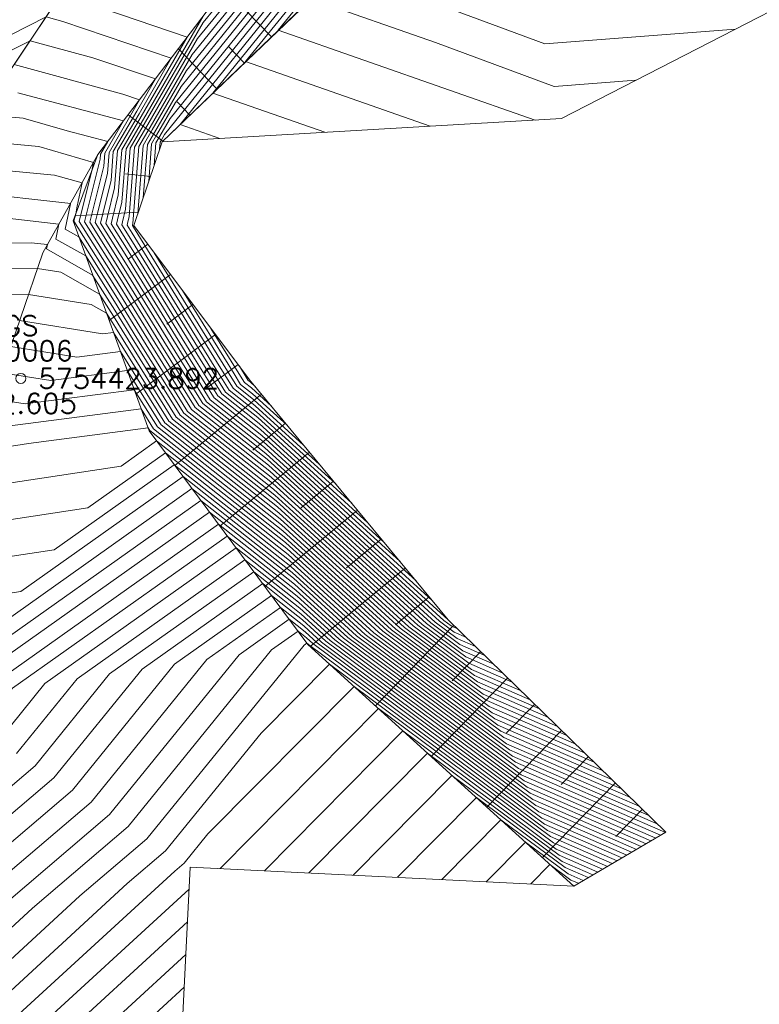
# Model space of a CAD drawing. Header units: metres. Extents: x 3490449 to 3490968, y 5754217 to 5754743.
# Tile 50 of 212: x 3490651 to 3490680, y 5754399 to 5754438. Entities that reach past the tile are written whole.
import ezdxf
from ezdxf.enums import TextEntityAlignment as Align

# ---------------------------------------------------------------- set-up
doc = ezdxf.new("R2010")
doc.units = ezdxf.units.M
doc.header["$LTSCALE"] = 0.25
doc.linetypes.add('Kartierung-07$0$AUSGEZOGEN', pattern=[0])
for name, color, linetype, lineweight, true_color in [('Kartierung-07$0$$BOESCHUNG', 7, 'Continuous', 18, 0x82563a), ('Kartierung-07$0$$BRUCH', 7, 'Continuous', 18, 0x82563a), ('Kartierung-07$0$$HOEHEN_Haupt', 7, 'Continuous', 18, 0x82563a), ('Kartierung-07$0$$HOEHEN_Mittel', 7, 'Continuous', 18, 0x82563a), ('Kartierung-07$0$$P_INF_FL', 7, 'Kartierung-07$0$AUSGEZOGEN', 18, 0x82563a), ('Kartierung-07$0$$P_INF_H', 7, 'Kartierung-07$0$AUSGEZOGEN', 18, 0x82563a), ('Kartierung-07$0$$P_INF_NR', 7, 'Kartierung-07$0$AUSGEZOGEN', 18, 0x82563a), ('Kartierung-07$0$$P_INF_X', 7, 'Kartierung-07$0$AUSGEZOGEN', 18, 0x82563a), ('Kartierung-07$0$$PKT_GS', 7, 'Continuous', 18, 0x82563a), ('Kartierung-07$0$B_Befestigt', 7, 'Continuous', 18, 0x82563a), ('Kartierung-07$0$B_Boeschung_OK', 7, 'Continuous', 18, 0x82563a), ('Kartierung-07$0$B_Boeschung_UK', 7, 'Continuous', 18, 0x82563a), ('Kartierung-07$0$Hilfe_DGM', 7, 'Continuous', 18, 0x82563a), ('Kartierung-07$0$SYM_GS', 7, 'Kartierung-07$0$AUSGEZOGEN', 18, 0x82563a)]:
    doc.layers.add(name, color=color, linetype=linetype, lineweight=lineweight, true_color=true_color)
doc.styles.add('Kartierung-07$0$STANDARD', font='romans.shx', dxfattribs={"width": 0.8})

# ---------------------------------------------------------------- blocks, each defined once
blk = doc.blocks.new('Kartierung-07$0$PKT_GS')
at = {"layer": 'Kartierung-07$0$SYM_GS'}
blk.add_circle((0, 0), 0.2, dxfattribs=at)
at = {"layer": 'Kartierung-07$0$$P_INF_FL', "style": 'Kartierung-07$0$STANDARD'}
blk.add_attdef('CODE', text='', height=0.8, dxfattribs=at).set_placement((0, 1.7), align=Align.CENTER)
at = {"layer": 'Kartierung-07$0$$P_INF_H', "style": 'Kartierung-07$0$STANDARD'}
blk.add_attdef('H', text='', height=0.8, dxfattribs=at).set_placement((0, -1.4), align=Align.CENTER)
at = {"layer": 'Kartierung-07$0$$P_INF_NR', "style": 'Kartierung-07$0$STANDARD'}
blk.add_attdef('NR', text='', height=0.8, dxfattribs=at).set_placement((0, 0.7), align=Align.CENTER)
at = {"layer": 'Kartierung-07$0$$P_INF_X', "style": 'Kartierung-07$0$STANDARD'}
blk.add_attdef('X', text='', height=0.8, dxfattribs=at).set_placement((-0.9, -0.4), align=Align.RIGHT)
blk.add_attdef('Y', (0.7, -0.4), '', height=0.8, dxfattribs=at)

msp = doc.modelspace()

# ---------------------------------------------------------------- linework, layer by layer
at = {"layer": 'Kartierung-07$0$$BOESCHUNG', "ltscale": 0.02}
for p, q in [((3490660.794, 5754437.514), (3490659.18, 5754439.196)), ((3490658.629, 5754435.437), (3490657.088, 5754437.043)), ((3490659.712, 5754436.475), (3490659.081, 5754437.133)), ((3490657.547, 5754434.399), (3490657.037, 5754434.93)), ((3490656.464, 5754433.36), (3490655.087, 5754434.412)), ((3490655.971, 5754431.948), (3490654.974, 5754432.053)), ((3490655.492, 5754430.527), (3490652.963, 5754430.375)), ((3490655.868, 5754429.243), (3490655.099, 5754428.666)), ((3490656.768, 5754428.043), (3490654.324, 5754426.208)), ((3490657.669, 5754426.843), (3490656.629, 5754426.063)), ((3490658.569, 5754425.644), (3490655.392, 5754423.259)), ((3490659.47, 5754424.444), (3490658.16, 5754423.461)), ((3490660.398, 5754423.266), (3490656.951, 5754420.413)), ((3490661.355, 5754422.111), (3490660.057, 5754421.037)), ((3490662.311, 5754420.955), (3490658.743, 5754418.002)), ((3490663.267, 5754419.8), (3490661.925, 5754418.688)), ((3490664.224, 5754418.644), (3490660.535, 5754415.591)), ((3490665.18, 5754417.489), (3490663.793, 5754416.34)), ((3490666.137, 5754416.333), (3490662.345, 5754413.195)), ((3490667.093, 5754415.178), (3490665.751, 5754414.067)), ((3490668.074, 5754414.045), (3490664.942, 5754410.835)), ((3490669.148, 5754412.997), (3490668.003, 5754411.824)), ((3490670.222, 5754411.95), (3490667.163, 5754408.816)), ((3490671.295, 5754410.902), (3490670.177, 5754409.757)), ((3490672.369, 5754409.855), (3490669.385, 5754406.797)), ((3490673.442, 5754408.807), (3490672.352, 5754407.69)), ((3490674.516, 5754407.759), (3490671.606, 5754404.778)), ((3490675.589, 5754406.712), (3490674.527, 5754405.623))]:
    msp.add_line(p, q, dxfattribs=at)
at = {"layer": 'Kartierung-07$0$$BRUCH', "ltscale": 0.02}
for p, q in [((3490650.09, 5754435.742), (3490653.997, 5754441.591)), ((3490663.187, 5754439.809), (3490656.437, 5754433.334)), ((3490653.877, 5754432.821), (3490658.239, 5754438.556)), ((3490656.437, 5754433.334), (3490655.31, 5754429.986)), ((3490651.684, 5754428.903), (3490653.877, 5754432.821)), ((3490652.888, 5754430.174), (3490653.877, 5754432.821)), ((3490655.922, 5754421.797), (3490652.888, 5754430.174)), ((3490655.31, 5754429.986), (3490659.925, 5754423.838)), ((3490648.998, 5754421.076), (3490651.684, 5754428.903)), ((3490659.925, 5754423.838), (3490667.848, 5754414.266)), ((3490662.253, 5754413.279), (3490655.922, 5754421.797)), ((3490667.848, 5754414.266), (3490676.529, 5754405.795)), ((3490672.852, 5754403.646), (3490662.253, 5754413.279)), ((3490676.529, 5754405.795), (3490672.852, 5754403.646))]:
    msp.add_line(p, q, dxfattribs=at)
at = {"layer": 'Kartierung-07$0$$HOEHEN_Haupt', "ltscale": 0.02}
for points in [[(3490671.312, 5754434.198), (3490661.072, 5754437.78), (3490662.587, 5754439.657)], [(3490656.121, 5754432.395), (3490656.191, 5754433.285), (3490656.309, 5754433.489), (3490656.756, 5754434.259), (3490660.735, 5754439.188)], [(3490658.883, 5754438.719), (3490657.856, 5754437.447), (3490655.869, 5754434.023), (3490655.341, 5754433.114), (3490655.125, 5754430.353), (3490655.056, 5754430.074), (3490655.039, 5754430.007), (3490655.242, 5754429.684), (3490658.518, 5754424.385), (3490659.116, 5754423.425), (3490660.206, 5754422.566), (3490663.361, 5754419.687)], [(3490650.269, 5754436.904), (3490651.174, 5754437.364), (3490653.678, 5754436.683), (3490656.172, 5754435.839), (3490655.429, 5754434.558), (3490654.492, 5754432.944), (3490654.401, 5754431.784), (3490654.063, 5754430.418), (3490653.982, 5754430.089), (3490654.975, 5754428.503), (3490657.205, 5754424.896), (3490658.361, 5754423.041), (3490660.467, 5754421.379), (3490666.566, 5754415.815)], [(3490668.939, 5754413.202), (3490668.197, 5754413.525), (3490667.325, 5754414.174), (3490660.729, 5754420.192), (3490657.607, 5754422.656), (3490655.892, 5754425.407), (3490654.708, 5754427.323), (3490652.924, 5754430.171), (3490652.996, 5754430.464), (3490653.057, 5754430.766), (3490653.244, 5754431.69), (3490652.15, 5754432.006), (3490648.637, 5754432.333)], [(3490670.756, 5754411.428), (3490668.78, 5754412.289), (3490666.454, 5754414.02), (3490660.991, 5754419.005), (3490656.852, 5754422.271), (3490654.58, 5754425.918), (3490654.441, 5754426.142), (3490654.221, 5754426.492), (3490653.606, 5754426.842), (3490651.113, 5754427.24), (3490648.224, 5754427.201)], [(3490660.156, 5754423.559), (3490659.944, 5754423.753), (3490659.871, 5754423.81), (3490659.83, 5754423.875), (3490659.518, 5754424.38)], [(3490672.574, 5754409.654), (3490669.362, 5754411.053), (3490665.584, 5754413.867), (3490661.252, 5754417.818), (3490656.097, 5754421.886), (3490655.602, 5754422.681), (3490649.953, 5754421.943)], [(3490674.391, 5754407.881), (3490669.944, 5754409.817), (3490664.713, 5754413.713), (3490661.514, 5754416.631), (3490657.276, 5754419.976), (3490650.807, 5754415.392), (3490647.995, 5754414.962)], [(3490676.209, 5754406.107), (3490670.526, 5754408.582), (3490663.842, 5754413.559), (3490661.776, 5754415.444), (3490659.038, 5754417.604), (3490650.471, 5754411.533), (3490649.147, 5754409.902), (3490646.969, 5754408.046), (3490644.7, 5754408.525), (3490641.341, 5754408.878), (3490640.812, 5754408.334), (3490638.896, 5754406.359), (3490638.617, 5754406.075), (3490638.528, 5754405.417), (3490638.516, 5754405.36), (3490638.443, 5754405.095), (3490638.221, 5754404.343), (3490637.974, 5754403.505), (3490637.839, 5754403.05), (3490637.647, 5754402.398), (3490637.248, 5754401.986), (3490637.247, 5754401.984)], [(3490675.735, 5754405.331), (3490671.109, 5754407.346), (3490662.971, 5754413.406), (3490662.037, 5754414.257), (3490660.801, 5754415.233), (3490656.93, 5754412.49), (3490652.861, 5754407.474), (3490646.163, 5754401.767)], [(3490674.772, 5754404.768), (3490671.691, 5754406.11), (3490663.113, 5754412.498), (3490660.385, 5754409.744), (3490656.574, 5754405.047), (3490655.051, 5754403.749), (3490649.528, 5754398.674)], [(3490664.057, 5754404.08), (3490667.997, 5754408.059), (3490672.273, 5754404.874), (3490673.809, 5754404.205)], [(3490657.324, 5754399.616), (3490653.13, 5754395.762)]]:
    msp.add_lwpolyline(points, dxfattribs=at)
at = {"layer": 'Kartierung-07$0$$HOEHEN_Mittel', "ltscale": 0.02}
for points in [[(3490663.716, 5754440.205), (3490671.693, 5754437.237), (3490679.296, 5754437.824)], [(3490656.339, 5754433.043), (3490656.361, 5754433.319), (3490656.397, 5754433.382), (3490656.536, 5754433.621), (3490661.106, 5754439.282)], [(3490661.476, 5754439.376), (3490657.155, 5754434.023), (3490658.742, 5754433.468)], [(3490661.846, 5754439.469), (3490658.461, 5754435.275), (3490662.932, 5754433.711)], [(3490667.122, 5754433.955), (3490659.766, 5754436.528), (3490662.217, 5754439.563)], [(3490659.254, 5754438.813), (3490657.636, 5754436.809), (3490655.957, 5754433.917), (3490655.511, 5754433.148), (3490655.269, 5754430.066), (3490655.254, 5754430.005), (3490655.251, 5754429.991), (3490655.295, 5754429.92), (3490658.78, 5754424.283), (3490659.267, 5754423.502), (3490660.153, 5754422.803), (3490662.72, 5754420.461)], [(3490659.624, 5754438.907), (3490657.416, 5754436.171), (3490656.045, 5754433.81), (3490655.681, 5754433.183), (3490655.467, 5754430.452)], [(3490659.995, 5754439.001), (3490657.196, 5754435.534), (3490656.133, 5754433.703), (3490655.851, 5754433.217), (3490655.685, 5754431.1)], [(3490660.365, 5754439.094), (3490656.976, 5754434.896), (3490656.221, 5754433.596), (3490656.021, 5754433.251), (3490655.903, 5754431.747)], [(3490675.333, 5754435.787), (3490672.074, 5754435.535), (3490667.338, 5754437.297), (3490662.378, 5754439.033)], [(3490654.12, 5754438.629), (3490657.44, 5754437.506), (3490655.605, 5754434.344), (3490654.832, 5754433.012), (3490654.69, 5754431.212), (3490654.46, 5754430.28), (3490654.405, 5754430.056), (3490655.081, 5754428.976), (3490657.73, 5754424.692), (3490658.663, 5754423.195), (3490660.363, 5754421.853), (3490665.284, 5754417.364)], [(3490658.513, 5754438.625), (3490658.076, 5754438.084), (3490655.781, 5754434.13), (3490655.171, 5754433.08), (3490654.98, 5754430.639), (3490654.857, 5754430.143), (3490654.828, 5754430.023), (3490655.188, 5754429.448), (3490658.255, 5754424.488), (3490658.965, 5754423.349), (3490660.258, 5754422.328), (3490664.002, 5754418.913)], [(3490650.374, 5754437.588), (3490651.811, 5754438.318), (3490652.481, 5754438.136), (3490656.806, 5754436.672), (3490655.517, 5754434.451), (3490654.662, 5754432.978), (3490654.546, 5754431.498), (3490654.262, 5754430.349), (3490654.193, 5754430.073), (3490655.028, 5754428.739), (3490657.468, 5754424.794), (3490658.512, 5754423.118), (3490660.415, 5754421.616), (3490665.925, 5754416.589)], [(3490658.074, 5754438.339), (3490655.693, 5754434.237), (3490655.002, 5754433.046), (3490654.835, 5754430.925), (3490654.659, 5754430.212), (3490654.616, 5754430.04), (3490655.135, 5754429.212), (3490657.993, 5754424.59), (3490658.814, 5754423.272), (3490660.31, 5754422.091), (3490664.643, 5754418.138)], [(3490650.536, 5754436.41), (3490654.876, 5754435.229), (3490655.538, 5754435.005), (3490655.341, 5754434.665), (3490654.322, 5754432.91), (3490654.256, 5754432.071), (3490653.864, 5754430.487), (3490653.77, 5754430.106), (3490654.921, 5754428.267), (3490656.942, 5754424.998), (3490658.21, 5754422.964), (3490660.52, 5754421.141), (3490667.207, 5754415.04)], [(3490650.682, 5754435.286), (3490654.904, 5754434.171), (3490654.152, 5754432.876), (3490654.111, 5754432.357), (3490653.666, 5754430.555), (3490653.559, 5754430.122), (3490654.868, 5754428.031), (3490656.68, 5754425.1), (3490658.059, 5754422.887), (3490660.572, 5754420.904), (3490667.848, 5754414.266), (3490667.848, 5754414.266)], [(3490649.518, 5754434.399), (3490650.902, 5754434.27), (3490652.654, 5754433.764), (3490654.27, 5754433.338), (3490653.982, 5754432.842), (3490653.967, 5754432.643), (3490653.467, 5754430.624), (3490653.347, 5754430.138), (3490654.814, 5754427.795), (3490656.417, 5754425.203), (3490657.908, 5754422.81), (3490660.624, 5754420.667), (3490667.674, 5754414.235), (3490667.964, 5754414.019), (3490668.212, 5754413.911)], [(3490668.575, 5754413.557), (3490668.081, 5754413.772), (3490667.5, 5754414.205), (3490660.677, 5754420.429), (3490657.757, 5754422.733), (3490656.155, 5754425.305), (3490654.761, 5754427.559), (3490653.135, 5754430.155), (3490653.269, 5754430.693), (3490653.635, 5754432.172), (3490653.703, 5754432.51), (3490651.526, 5754433.138), (3490649.078, 5754433.366)], [(3490669.302, 5754412.847), (3490668.314, 5754413.277), (3490667.151, 5754414.143), (3490660.781, 5754419.954), (3490657.456, 5754422.579), (3490655.63, 5754425.509), (3490654.654, 5754427.087), (3490653.117, 5754429.541), (3490652.579, 5754429.847), (3490652.782, 5754430.854), (3490652.783, 5754430.861), (3490652.785, 5754430.87), (3490652.774, 5754430.873), (3490652.675, 5754430.883), (3490648.856, 5754431.312)], [(3490669.666, 5754412.492), (3490668.43, 5754413.03), (3490666.977, 5754414.112), (3490660.834, 5754419.717), (3490657.305, 5754422.502), (3490655.367, 5754425.611), (3490654.601, 5754426.851), (3490653.393, 5754428.779), (3490652.206, 5754429.454), (3490652.326, 5754430.051), (3490650.035, 5754430.308)], [(3490670.029, 5754412.138), (3490668.547, 5754412.783), (3490666.803, 5754414.082), (3490660.886, 5754419.48), (3490657.154, 5754422.425), (3490655.105, 5754425.713), (3490654.547, 5754426.615), (3490653.669, 5754428.017), (3490651.833, 5754429.06), (3490651.868, 5754429.231), (3490651.213, 5754429.305), (3490647.317, 5754429.235)], [(3490662.079, 5754421.236), (3490660.101, 5754423.04), (3490659.418, 5754423.579), (3490659.043, 5754424.181), (3490656.124, 5754428.901)], [(3490670.393, 5754411.783), (3490668.663, 5754412.536), (3490666.629, 5754414.051), (3490660.938, 5754419.242), (3490657.003, 5754422.348), (3490654.842, 5754425.815), (3490654.494, 5754426.379), (3490653.945, 5754427.255), (3490652.405, 5754428.13), (3490651.47, 5754428.279), (3490650.386, 5754428.265)], [(3490661.438, 5754422.01), (3490660.049, 5754423.278), (3490659.569, 5754423.656), (3490659.305, 5754424.079), (3490657.256, 5754427.394)], [(3490671.12, 5754411.073), (3490668.896, 5754412.042), (3490666.28, 5754413.989), (3490661.043, 5754418.767), (3490656.701, 5754422.194), (3490654.497, 5754425.73), (3490654.061, 5754425.673), (3490650.757, 5754426.2)], [(3490660.797, 5754422.785), (3490659.996, 5754423.515), (3490659.72, 5754423.733), (3490659.568, 5754423.977), (3490658.387, 5754425.887)], [(3490671.483, 5754410.719), (3490669.013, 5754411.795), (3490666.106, 5754413.959), (3490661.095, 5754418.53), (3490656.55, 5754422.117), (3490654.774, 5754424.968), (3490653.034, 5754424.741), (3490650.4, 5754425.161)], [(3490671.847, 5754410.364), (3490669.129, 5754411.547), (3490665.932, 5754413.928), (3490661.148, 5754418.293), (3490656.399, 5754422.04), (3490655.05, 5754424.206), (3490652.007, 5754423.808), (3490650.043, 5754424.122)], [(3490672.21, 5754410.009), (3490669.245, 5754411.3), (3490665.758, 5754413.897), (3490661.2, 5754418.055), (3490656.248, 5754421.963), (3490655.326, 5754423.443), (3490650.98, 5754422.876), (3490649.686, 5754423.082)], [(3490672.937, 5754409.3), (3490669.478, 5754410.806), (3490665.409, 5754413.836), (3490661.305, 5754417.58), (3490655.946, 5754421.809), (3490655.878, 5754421.919), (3490651.105, 5754421.295), (3490648.981, 5754420.971)], [(3490673.301, 5754408.945), (3490669.595, 5754410.559), (3490665.235, 5754413.805), (3490661.357, 5754417.343), (3490656.218, 5754421.399), (3490654.803, 5754420.396), (3490648.734, 5754419.469)], [(3490673.664, 5754408.59), (3490669.711, 5754410.312), (3490665.061, 5754413.774), (3490661.409, 5754417.106), (3490656.571, 5754420.924), (3490653.471, 5754418.728), (3490648.488, 5754417.967)], [(3490674.028, 5754408.236), (3490669.828, 5754410.064), (3490664.887, 5754413.744), (3490661.462, 5754416.868), (3490656.923, 5754420.45), (3490652.139, 5754417.06), (3490648.242, 5754416.465)], [(3490674.755, 5754407.526), (3490670.061, 5754409.57), (3490664.538, 5754413.682), (3490661.566, 5754416.394), (3490657.628, 5754419.502), (3490649.475, 5754413.724)], [(3490675.119, 5754407.171), (3490670.177, 5754409.323), (3490664.364, 5754413.651), (3490661.619, 5754416.156), (3490657.981, 5754419.027), (3490648.143, 5754412.056)], [(3490675.482, 5754406.817), (3490670.294, 5754409.076), (3490664.19, 5754413.621), (3490661.671, 5754415.919), (3490658.333, 5754418.553), (3490647.887, 5754411.15), (3490647.662, 5754410.873), (3490647.291, 5754410.557), (3490646.905, 5754410.639), (3490645.668, 5754410.769), (3490641.853, 5754411.684), (3490640.459, 5754410.466), (3490640.433, 5754410.44), (3490637.868, 5754407.267), (3490637.848, 5754406.555), (3490637.68, 5754405.882), (3490637.716, 5754405.611), (3490637.776, 5754405.152), (3490637.64, 5754404.69), (3490637.538, 5754404.343), (3490637.482, 5754404.155), (3490637.403, 5754403.886), (3490637.237, 5754403.714)], [(3490675.846, 5754406.462), (3490670.41, 5754408.829), (3490664.016, 5754413.59), (3490661.723, 5754415.681), (3490658.686, 5754418.079), (3490649.179, 5754411.342), (3490648.404, 5754410.387), (3490647.13, 5754409.301), (3490645.802, 5754409.582), (3490641.547, 5754410.029), (3490641.509, 5754410.038), (3490641.496, 5754410.026), (3490638.87, 5754407.417), (3490638.382, 5754406.813), (3490638.378, 5754406.678), (3490638.323, 5754406.456), (3490638.12, 5754405.64), (3490638.164, 5754405.307), (3490637.93, 5754404.517), (3490637.756, 5754403.924), (3490637.661, 5754403.602), (3490637.525, 5754403.142), (3490637.242, 5754402.85)], [(3490676.506, 5754405.781), (3490670.643, 5754408.334), (3490663.667, 5754413.529), (3490661.828, 5754415.207), (3490659.391, 5754417.13), (3490651.762, 5754411.725), (3490649.89, 5754409.416)], [(3490676.313, 5754405.669), (3490670.759, 5754408.087), (3490663.493, 5754413.498), (3490661.88, 5754414.969), (3490659.743, 5754416.656), (3490653.054, 5754411.916), (3490650.632, 5754408.931)], [(3490676.121, 5754405.556), (3490670.876, 5754407.84), (3490663.319, 5754413.467), (3490661.933, 5754414.732), (3490660.096, 5754416.182), (3490654.346, 5754412.108), (3490651.375, 5754408.445), (3490646.486, 5754404.279)], [(3490675.928, 5754405.444), (3490670.992, 5754407.593), (3490663.145, 5754413.436), (3490661.985, 5754414.494), (3490660.448, 5754415.707), (3490655.638, 5754412.299), (3490652.118, 5754407.96), (3490646.325, 5754403.023)], [(3490675.543, 5754405.219), (3490671.225, 5754407.099), (3490662.796, 5754413.375), (3490662.09, 5754414.02), (3490661.153, 5754414.759), (3490658.222, 5754412.682), (3490653.603, 5754406.989), (3490647.498, 5754401.786)], [(3490675.35, 5754405.106), (3490671.342, 5754406.852), (3490662.622, 5754413.344), (3490662.142, 5754413.782), (3490661.506, 5754414.284), (3490659.514, 5754412.873), (3490654.346, 5754406.503), (3490649.386, 5754402.277)], [(3490675.158, 5754404.993), (3490671.458, 5754406.604), (3490662.448, 5754413.313), (3490662.194, 5754413.545), (3490661.858, 5754413.81), (3490660.806, 5754413.065), (3490655.089, 5754406.018), (3490651.275, 5754402.767), (3490648.087, 5754399.838)], [(3490674.965, 5754404.881), (3490671.575, 5754406.357), (3490662.274, 5754413.283), (3490662.247, 5754413.307), (3490662.211, 5754413.336), (3490662.098, 5754413.256), (3490655.831, 5754405.532), (3490653.163, 5754403.258), (3490648.807, 5754399.256), (3490645.438, 5754396.679)], [(3490650.248, 5754398.092), (3490656.939, 5754404.239), (3490657.317, 5754404.561), (3490658.262, 5754405.727), (3490664.09, 5754411.61), (3490671.807, 5754405.863), (3490674.58, 5754404.656)], [(3490658.748, 5754404.342), (3490665.066, 5754410.722), (3490671.924, 5754405.616), (3490674.387, 5754404.543)], [(3490660.517, 5754404.255), (3490666.043, 5754409.834), (3490672.04, 5754405.369), (3490674.195, 5754404.431)], [(3490662.287, 5754404.168), (3490667.02, 5754408.946), (3490672.157, 5754405.121), (3490674.002, 5754404.318)], [(3490665.826, 5754403.993), (3490668.974, 5754407.171), (3490672.39, 5754404.627), (3490673.617, 5754404.093)], [(3490667.596, 5754403.906), (3490669.951, 5754406.283), (3490672.506, 5754404.38), (3490673.424, 5754403.98)], [(3490669.366, 5754403.818), (3490670.928, 5754405.395), (3490672.623, 5754404.133), (3490673.231, 5754403.868)], [(3490671.135, 5754403.731), (3490671.904, 5754404.507), (3490672.739, 5754403.886), (3490673.039, 5754403.755)], [(3490657.518, 5754403.527), (3490650.969, 5754397.509)], [(3490657.454, 5754402.224), (3490651.689, 5754396.927)], [(3490657.389, 5754400.92), (3490652.409, 5754396.345)]]:
    msp.add_lwpolyline(points, dxfattribs=at)
at = {"layer": 'Kartierung-07$0$B_Befestigt', "ltscale": 0.02}
for p, q in [((3490651.684, 5754428.903, 145.891), (3490653.877, 5754432.821, 145.891)), ((3490648.998, 5754421.076, 145.891), (3490651.684, 5754428.903, 145.891))]:
    msp.add_line(p, q, dxfattribs=at)
at = {"layer": 'Kartierung-07$0$B_Befestigt', "ltscale": 0.02, "elevation": 153.604}
msp.add_lwpolyline([(3490630.664, 5754416.437), (3490637.421, 5754414.533), (3490642.371, 5754414.168), (3490644.407, 5754422.407), (3490647.235, 5754430.546), (3490650.09, 5754435.742), (3490653.997, 5754441.591), (3490658.992, 5754447.388), (3490657.45, 5754448.775), (3490650.794, 5754452.908), (3490653.477, 5754456.975), (3490660.381, 5754452.938), (3490663.54, 5754451.34), (3490665.162, 5754454.699), (3490665.071, 5754459.702)], dxfattribs=at)
at = {"layer": 'Kartierung-07$0$B_Boeschung_OK', "ltscale": 0.02}
msp.add_lwpolyline([(3490675.193, 5754450.56), (3490669.978, 5754444.894), (3490663.187, 5754439.809), (3490656.437, 5754433.334), (3490655.31, 5754429.986), (3490659.925, 5754423.838), (3490667.848, 5754414.266), (3490676.529, 5754405.795)], dxfattribs=at)
at = {"layer": 'Kartierung-07$0$B_Boeschung_UK', "ltscale": 0.02}
msp.add_lwpolyline([(3490676.529, 5754405.795), (3490672.852, 5754403.646), (3490662.253, 5754413.279), (3490655.922, 5754421.797), (3490652.888, 5754430.174), (3490653.877, 5754432.821), (3490658.239, 5754438.556), (3490662.636, 5754441.548), (3490668.01, 5754445.4), (3490675.193, 5754450.56)], dxfattribs=at)
at = {"layer": 'Kartierung-07$0$Hilfe_DGM', "ltscale": 0.02}
msp.add_lwpolyline([(3490688.571, 5754442.591), (3490672.36, 5754434.259), (3490656.437, 5754433.334), (3490655.31, 5754429.986), (3490659.925, 5754423.838), (3490667.848, 5754414.266), (3490676.529, 5754405.795), (3490672.852, 5754403.646), (3490657.562, 5754404.401), (3490656.977, 5754392.653), (3490649.011, 5754371.894), (3490643.805, 5754355.612), (3490646.514, 5754347.692), (3490658.241, 5754357.635), (3490670.899, 5754367.785), (3490679.365, 5754374.9), (3490691.049, 5754384.113), (3490699.974, 5754389.859), (3490707.016, 5754393.445), (3490708.671, 5754390.61), (3490708.725, 5754385.188), (3490711.421, 5754384.102), (3490713.893, 5754382.003), (3490715.647, 5754379.23)], dxfattribs=at)

# ---------------------------------------------------------------- block references
at = {"layer": 'Kartierung-07$0$$PKT_GS'}
msp.add_blockref('Kartierung-07$0$PKT_GS', (3490650.806, 5754423.892, 152.605), dxfattribs=at).add_auto_attribs({'Y': '5754423.892', 'X': '3490650.806', 'H': '152.605', 'CODE': 'GS', 'NR': 'B00006'})

doc.saveas('drawing.dxf')
